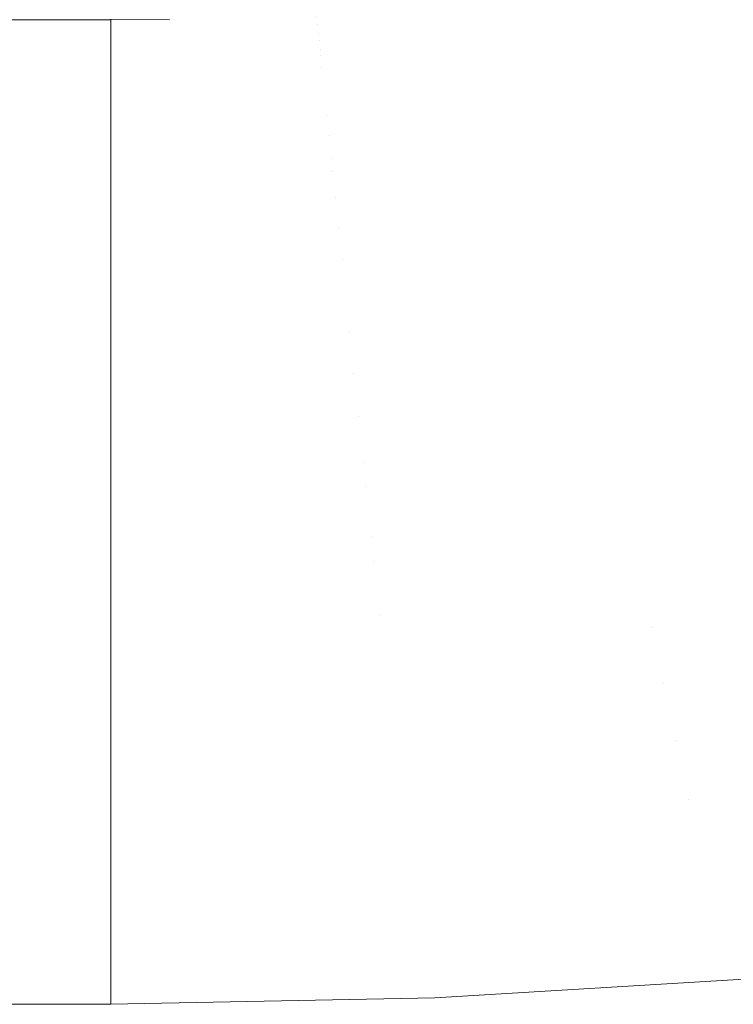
# Model space of a CAD drawing. Header units: centimetres. Extents: x -44.1 to 45.2, y 4.2 to 6.
# Tile 254 of 256: x 14.8734 to 14.9459, y 4.4001 to 4.5001. Entities that reach past the tile are written whole.
import ezdxf

# ---------------------------------------------------------------- set-up
doc = ezdxf.new("R2010")
doc.units = ezdxf.units.CM
doc.header["$LTSCALE"] = 2.54
doc.layers.add('Lucido design-1', color=7, linetype='Continuous')

# ---------------------------------------------------------------- blocks, each defined once
blk = doc.blocks.new('Gruppo-4-1')
at = {"color": 7, "linetype": 'Continuous', "lineweight": 9}
for points in [[(-43.924707, 5.900089, -2312.32217), (-43.924707, 4.300089, -2312.32217), (45.040209, 4.300089, -2312.32217), (45.040209, 5.900089, -2312.32217)], [(14.88261, 4.500089, -2313.02217), (-13.767108, 4.500089, -2313.02217), (-13.767108, 4.500089, -2312.82217), (14.88261, 4.500089, -2312.82217)]]:
    blk.add_3dface(points, dxfattribs=at)
for points, invisible_edges in [([(14.924698, 4.499906, -2313.040809), (14.92463, 4.50023, -2313.038998), (14.945335, 4.502172, -2313.038998), (14.945437, 4.501852, -2313.040809)], 15), ([(14.924402, 4.501318, -2313.030287), (14.924434, 4.501166, -2313.031982), (14.903583, 4.499997, -2313.031982), (14.903567, 4.50015, -2313.030287)], 15), ([(14.903602, 4.499813, -2313.033702), (14.903583, 4.499997, -2313.031982), (14.924434, 4.501166, -2313.031982), (14.924472, 4.500983, -2313.033702)], 15), ([(14.945437, 4.501852, -2313.040809), (14.945551, 4.501493, -2313.042641), (14.924775, 4.499544, -2313.042641), (14.924698, 4.499906, -2313.040809)], 15), ([(14.924859, 4.499141, -2313.044493), (14.924775, 4.499544, -2313.042641), (14.945551, 4.501493, -2313.042641), (14.945677, 4.501094, -2313.044493)], 15), ([(14.945677, 4.501094, -2313.044493), (14.945817, 4.500654, -2313.046366), (14.924953, 4.498697, -2313.046366), (14.924859, 4.499141, -2313.044493)], 15), ([(14.88261, 4.500137, -2312.819951), (14.88261, 4.500089, -2312.82217), (-13.767108, 4.500089, -2312.82217), (-13.767108, 4.500137, -2312.819951)], 8), ([(-13.767108, 4.499993, -2313.026532), (-13.767108, 4.500019, -2313.025343), (14.88261, 4.500089, -2313.02217), (14.88261, 4.500054, -2313.023744)], 10), ([(-13.767108, 4.500019, -2313.025343), (-13.767108, 4.500089, -2313.02217), (14.88261, 4.500089, -2313.02217)], 8), ([(14.88261, 4.500054, -2313.023744), (14.88261, 4.499993, -2313.026532), (-13.767108, 4.499993, -2313.026532)], 10), ([(14.903534, 4.500467, -2313.023745), (14.88261, 4.500054, -2313.023744), (14.88858, 4.50012, -2313.02217)], 11), ([(14.903534, 4.500467, -2313.023745), (14.903538, 4.500429, -2313.025344), (14.88261, 4.499993, -2313.026532), (14.88261, 4.500054, -2313.023744)], 11), ([(14.88261, 4.499993, -2313.026532), (14.903538, 4.500429, -2313.025344), (14.903545, 4.500364, -2313.026967)], 11), ([(14.903545, 4.500364, -2313.026967), (14.903554, 4.500271, -2313.028615), (14.88261, 4.499857, -2313.028613), (14.88261, 4.499993, -2313.026532)], 11), ([(14.88261, 4.499708, -2313.030886), (14.88261, 4.499857, -2313.028613), (14.903554, 4.500271, -2313.028615), (14.903567, 4.50015, -2313.030287)], 14), ([(14.903567, 4.50015, -2313.030287), (14.903583, 4.499997, -2313.031982), (14.88261, 4.499708, -2313.030886)], 11), ([(14.88261, 4.500054, -2313.023744), (14.88261, 4.500089, -2313.02217), (14.88858, 4.50012, -2313.02217)], 8), ([(14.924472, 4.500983, -2313.033702), (14.924518, 4.500767, -2313.035444), (14.903625, 4.499596, -2313.035444), (14.903602, 4.499813, -2313.033702)], 15), ([(14.903652, 4.499344, -2313.03721), (14.903625, 4.499596, -2313.035444), (14.924518, 4.500767, -2313.035444), (14.92457, 4.500516, -2313.03721)], 15), ([(14.92457, 4.500516, -2313.03721), (14.92463, 4.50023, -2313.038998), (14.903682, 4.499056, -2313.038998), (14.903652, 4.499344, -2313.03721)], 15), ([(14.903716, 4.49873, -2313.040809), (14.903682, 4.499056, -2313.038998), (14.92463, 4.50023, -2313.038998), (14.924698, 4.499906, -2313.040809)], 15), ([(14.925055, 4.498209, -2313.048259), (14.924953, 4.498697, -2313.046366), (14.945817, 4.500654, -2313.046366), (14.94597, 4.500171, -2313.048259)], 15), ([(14.94597, 4.500171, -2313.048259), (14.946137, 4.499643, -2313.05017), (14.925167, 4.497676, -2313.05017), (14.925055, 4.498209, -2313.048259)], 15), ([(-13.767108, 4.499708, -2313.030886), (-13.767108, 4.499993, -2313.026532), (14.88261, 4.499993, -2313.026532), (14.88261, 4.499857, -2313.028613)], 10), ([(14.88261, 4.499857, -2313.028613), (14.88261, 4.499708, -2313.030886), (-13.767108, 4.499708, -2313.030886)], 10), ([(-13.767108, 4.499708, -2313.030886), (14.88261, 4.499708, -2313.030886), (14.88261, 4.499233, -2313.035223), (-13.767108, 4.499233, -2313.035223)], 5), ([(-13.767108, 4.498569, -2313.039535), (-13.767108, 4.499233, -2313.035223), (14.88261, 4.499233, -2313.035223), (14.88261, 4.498928, -2313.037206)], 10), ([(14.88261, 4.499233, -2313.035223), (14.88261, 4.499708, -2313.030886), (14.903583, 4.499997, -2313.031982), (14.903602, 4.499813, -2313.033702)], 14), ([(14.903602, 4.499813, -2313.033702), (14.903625, 4.499596, -2313.035444), (14.88261, 4.499233, -2313.035223)], 11), ([(14.88261, 4.498928, -2313.037206), (14.88261, 4.499233, -2313.035223), (14.903625, 4.499596, -2313.035444)], 10), ([(14.903625, 4.499596, -2313.035444), (14.903652, 4.499344, -2313.03721), (14.88261, 4.498928, -2313.037206)], 11), ([(14.903652, 4.499344, -2313.03721), (14.903682, 4.499056, -2313.038998), (14.88261, 4.498569, -2313.039535), (14.88261, 4.498928, -2313.037206)], 11), ([(14.88261, 4.498569, -2313.039535), (14.903682, 4.499056, -2313.038998), (14.903716, 4.49873, -2313.040809)], 11), ([(14.924698, 4.499906, -2313.040809), (14.924775, 4.499544, -2313.042641), (14.903754, 4.498365, -2313.042641), (14.903716, 4.49873, -2313.040809)], 15), ([(14.903797, 4.49796, -2313.044493), (14.903754, 4.498365, -2313.042641), (14.924775, 4.499544, -2313.042641), (14.924859, 4.499141, -2313.044493)], 15), ([(14.924859, 4.499141, -2313.044493), (14.924953, 4.498697, -2313.046366), (14.903844, 4.497513, -2313.046366), (14.903797, 4.49796, -2313.044493)], 15), ([(14.925289, 4.497097, -2313.052099), (14.925167, 4.497676, -2313.05017), (14.946137, 4.499643, -2313.05017), (14.946319, 4.49907, -2313.052099)], 15), ([(14.946319, 4.49907, -2313.052099), (14.946515, 4.498449, -2313.054044), (14.925421, 4.49647, -2313.054044), (14.925289, 4.497097, -2313.052099)], 15), ([(14.88261, 4.498928, -2313.037206), (14.88261, 4.498569, -2313.039535), (-13.767108, 4.498569, -2313.039535)], 10), ([(-13.767108, 4.498569, -2313.039535), (14.88261, 4.498569, -2313.039535), (14.88261, 4.497718, -2313.043814), (-13.767108, 4.497718, -2313.043814)], 5), ([(14.903716, 4.49873, -2313.040809), (14.903754, 4.498365, -2313.042641), (14.88261, 4.497718, -2313.043814), (14.88261, 4.498569, -2313.039535)], 11), ([(14.88261, 4.497718, -2313.043814), (14.903754, 4.498365, -2313.042641), (14.903797, 4.49796, -2313.044493)], 11), ([(14.903895, 4.497023, -2313.048259), (14.903844, 4.497513, -2313.046366), (14.924953, 4.498697, -2313.046366), (14.925055, 4.498209, -2313.048259)], 15), ([(14.925055, 4.498209, -2313.048259), (14.925167, 4.497676, -2313.05017), (14.903951, 4.496487, -2313.05017), (14.903895, 4.497023, -2313.048259)], 15), ([(14.925563, 4.495793, -2313.056004), (14.925421, 4.49647, -2313.054044), (14.946515, 4.498449, -2313.054044), (14.946728, 4.497779, -2313.056004)], 15), ([(-13.767108, 4.497718, -2313.043814), (14.88261, 4.497718, -2313.043814), (14.88261, 4.496681, -2313.048052), (-13.767108, 4.496681, -2313.048052)], 5), ([(14.903797, 4.49796, -2313.044493), (14.903844, 4.497513, -2313.046366), (14.88261, 4.496681, -2313.048052), (14.88261, 4.497718, -2313.043814)], 11), ([(14.88261, 4.496681, -2313.048052), (14.903844, 4.497513, -2313.046366), (14.903895, 4.497023, -2313.048259)], 11), ([(14.88261, 4.496066, -2313.050163), (14.88261, 4.496681, -2313.048052), (14.903895, 4.497023, -2313.048259)], 10), ([(14.903895, 4.497023, -2313.048259), (14.903951, 4.496487, -2313.05017), (14.88261, 4.496066, -2313.050163)], 11), ([(14.904012, 4.495904, -2313.052099), (14.903951, 4.496487, -2313.05017), (14.925167, 4.497676, -2313.05017), (14.925289, 4.497097, -2313.052099)], 15), ([(14.925289, 4.497097, -2313.052099), (14.925421, 4.49647, -2313.054044), (14.904078, 4.495273, -2313.054044), (14.904012, 4.495904, -2313.052099)], 15), ([(14.946728, 4.497779, -2313.056004), (14.946956, 4.497058, -2313.057979), (14.925716, 4.495065, -2313.057979), (14.925563, 4.495793, -2313.056004)], 15), ([(14.92588, 4.494285, -2313.059966), (14.925716, 4.495065, -2313.057979), (14.946956, 4.497058, -2313.057979), (14.947201, 4.496285, -2313.059966)], 15), ([(-13.767108, 4.496066, -2313.050163), (-13.767108, 4.496681, -2313.048052), (14.88261, 4.496681, -2313.048052), (14.88261, 4.496066, -2313.050163)], 10), ([(14.88261, 4.496066, -2313.050163), (14.88261, 4.49546, -2313.052241), (-13.767108, 4.49546, -2313.052241), (-13.767108, 4.496066, -2313.050163)], 10), ([(14.88261, 4.49546, -2313.052241), (14.88261, 4.496066, -2313.050163), (14.903951, 4.496487, -2313.05017)], 10), ([(14.903951, 4.496487, -2313.05017), (14.904012, 4.495904, -2313.052099), (14.88261, 4.49546, -2313.052241)], 11), ([(14.90415, 4.494593, -2313.056004), (14.904078, 4.495273, -2313.054044), (14.925421, 4.49647, -2313.054044), (14.925563, 4.495793, -2313.056004)], 15), ([(14.947201, 4.496285, -2313.059966), (14.947463, 4.495458, -2313.061965), (14.926056, 4.49345, -2313.061965), (14.92588, 4.494285, -2313.059966)], 15), ([(-13.767108, 4.49546, -2313.052241), (14.88261, 4.49546, -2313.052241), (14.88261, 4.494058, -2313.056372), (-13.767108, 4.494058, -2313.056372)], 5), ([(14.904012, 4.495904, -2313.052099), (14.904078, 4.495273, -2313.054044), (14.88261, 4.49546, -2313.052241)], 11), ([(14.88261, 4.494058, -2313.056372), (14.88261, 4.49546, -2313.052241), (14.904078, 4.495273, -2313.054044)], 10), ([(14.904078, 4.495273, -2313.054044), (14.90415, 4.494593, -2313.056004), (14.88261, 4.494058, -2313.056372)], 11), ([(14.925563, 4.495793, -2313.056004), (14.925716, 4.495065, -2313.057979), (14.904226, 4.493861, -2313.057979), (14.90415, 4.494593, -2313.056004)], 15), ([(14.904309, 4.493075, -2313.059966), (14.904226, 4.493861, -2313.057979), (14.925716, 4.495065, -2313.057979), (14.92588, 4.494285, -2313.059966)], 15), ([(14.926243, 4.492559, -2313.063974), (14.926056, 4.49345, -2313.061965), (14.947463, 4.495458, -2313.061965), (14.947743, 4.494576, -2313.063974)], 15), ([(-13.767108, 4.494058, -2313.056372), (14.88261, 4.494058, -2313.056372), (14.88261, 4.492477, -2313.060438), (-13.767108, 4.492477, -2313.060438)], 5), ([(14.90415, 4.494593, -2313.056004), (14.904226, 4.493861, -2313.057979), (14.88261, 4.494058, -2313.056372)], 11), ([(14.88261, 4.492477, -2313.060438), (14.88261, 4.494058, -2313.056372), (14.904226, 4.493861, -2313.057979), (14.904309, 4.493075, -2313.059966)], 14), ([(14.92588, 4.494285, -2313.059966), (14.926056, 4.49345, -2313.061965), (14.904397, 4.492236, -2313.061965), (14.904309, 4.493075, -2313.059966)], 15), ([(14.947743, 4.494576, -2313.063974), (14.94804, 4.493638, -2313.06599), (14.926442, 4.491611, -2313.06599), (14.926243, 4.492559, -2313.063974)], 15), ([(14.904309, 4.493075, -2313.059966), (14.904397, 4.492236, -2313.061965), (14.88261, 4.492477, -2313.060438)], 11), ([(14.904491, 4.49134, -2313.063974), (14.904397, 4.492236, -2313.061965), (14.926056, 4.49345, -2313.061965), (14.926243, 4.492559, -2313.063974)], 15), ([(14.926654, 4.490605, -2313.068013), (14.926442, 4.491611, -2313.06599), (14.94804, 4.493638, -2313.06599), (14.948356, 4.492641, -2313.068013)], 15), ([(14.88261, 4.492477, -2313.060438), (14.88261, 4.490719, -2313.064432), (-13.767108, 4.490719, -2313.064432), (-13.767108, 4.490923, -2313.06397)], 10), ([(-13.767108, 4.490923, -2313.06397), (-13.767108, 4.491809, -2313.061956), (14.88261, 4.492477, -2313.060438)], 10), ([(-13.767108, 4.491809, -2313.061956), (-13.767108, 4.492477, -2313.060438), (14.88261, 4.492477, -2313.060438)], 10), ([(14.88261, 4.490719, -2313.064432), (14.88261, 4.492477, -2313.060438), (14.904397, 4.492236, -2313.061965), (14.904491, 4.49134, -2313.063974)], 14), ([(14.926243, 4.492559, -2313.063974), (14.926442, 4.491611, -2313.06599), (14.904591, 4.490386, -2313.06599), (14.904491, 4.49134, -2313.063974)], 15), ([(14.948356, 4.492641, -2313.068013), (14.948691, 4.491584, -2313.07004), (14.926878, 4.489538, -2313.07004), (14.926654, 4.490605, -2313.068013)], 15), ([(14.904491, 4.49134, -2313.063974), (14.904591, 4.490386, -2313.06599), (14.88261, 4.490719, -2313.064432)], 11), ([(14.904697, 4.489374, -2313.068013), (14.904591, 4.490386, -2313.06599), (14.926442, 4.491611, -2313.06599), (14.926654, 4.490605, -2313.068013)], 15), ([(14.927116, 4.488409, -2313.072069), (14.926878, 4.489538, -2313.07004), (14.948691, 4.491584, -2313.07004), (14.949045, 4.490467, -2313.072069)], 15), ([(-13.767108, 4.490719, -2313.064432), (14.88261, 4.490719, -2313.064432), (14.88261, 4.48879, -2313.068345), (-13.767108, 4.48879, -2313.068345)], 5), ([(14.88261, 4.48879, -2313.068345), (14.88261, 4.490719, -2313.064432), (14.904591, 4.490386, -2313.06599)], 10), ([(14.904591, 4.490386, -2313.06599), (14.904697, 4.489374, -2313.068013), (14.88261, 4.48879, -2313.068345)], 11), ([(14.926654, 4.490605, -2313.068013), (14.926878, 4.489538, -2313.07004), (14.904809, 4.488301, -2313.07004), (14.904697, 4.489374, -2313.068013)], 15), ([(14.949045, 4.490467, -2313.072069), (14.949419, 4.489287, -2313.074099), (14.927366, 4.487218, -2313.074099), (14.927116, 4.488409, -2313.072069)], 15), ([(14.904697, 4.489374, -2313.068013), (14.904809, 4.488301, -2313.07004), (14.88261, 4.48879, -2313.068345)], 11), ([(14.904928, 4.487166, -2313.072069), (14.904809, 4.488301, -2313.07004), (14.926878, 4.489538, -2313.07004), (14.927116, 4.488409, -2313.072069)], 15), ([(14.92763, 4.485963, -2313.076126), (14.927366, 4.487218, -2313.074099), (14.949419, 4.489287, -2313.074099), (14.949813, 4.488044, -2313.076126)], 15), ([(-13.767108, 4.48879, -2313.068345), (14.88261, 4.48879, -2313.068345), (14.88261, 4.486691, -2313.07217), (-13.767108, 4.486691, -2313.07217)], 5), ([(14.88261, 4.486691, -2313.07217), (14.88261, 4.48879, -2313.068345), (14.904809, 4.488301, -2313.07004)], 10), ([(14.904809, 4.488301, -2313.07004), (14.904928, 4.487166, -2313.072069), (14.88261, 4.486691, -2313.07217)], 11), ([(14.927116, 4.488409, -2313.072069), (14.927366, 4.487218, -2313.074099), (14.905054, 4.485967, -2313.074099), (14.904928, 4.487166, -2313.072069)], 15), ([(14.949813, 4.488044, -2313.076126), (14.950228, 4.486736, -2313.078149), (14.927908, 4.484642, -2313.078149), (14.92763, 4.485963, -2313.076126)], 15), ([(14.88261, 4.486691, -2313.07217), (14.904928, 4.487166, -2313.072069), (14.905054, 4.485967, -2313.074099)], 11), ([(14.905186, 4.484704, -2313.076126), (14.905054, 4.485967, -2313.074099), (14.927366, 4.487218, -2313.074099), (14.92763, 4.485963, -2313.076126)], 15), ([(-13.767108, 4.486691, -2313.07217), (14.88261, 4.486691, -2313.07217), (14.88261, 4.484428, -2313.0759), (-13.767108, 4.484428, -2313.0759)], 5), ([(14.905054, 4.485967, -2313.074099), (14.88261, 4.484428, -2313.0759), (14.88261, 4.486691, -2313.07217)], 9), ([(14.928199, 4.483255, -2313.080164), (14.927908, 4.484642, -2313.078149), (14.950228, 4.486736, -2313.078149), (14.950663, 4.485362, -2313.080164)], 15), ([(14.88261, 4.484428, -2313.0759), (14.905054, 4.485967, -2313.074099), (14.905186, 4.484704, -2313.076126)], 11), ([(14.92763, 4.485963, -2313.076126), (14.927908, 4.484642, -2313.078149), (14.905325, 4.483376, -2313.078149), (14.905186, 4.484704, -2313.076126)], 15), ([(14.950663, 4.485362, -2313.080164), (14.951119, 4.483922, -2313.08217), (14.928505, 4.481801, -2313.08217), (14.928199, 4.483255, -2313.080164)], 15), ([(-13.767108, 4.484428, -2313.0759), (14.88261, 4.484428, -2313.0759), (14.88261, 4.482004, -2313.079528), (-13.767108, 4.482004, -2313.079528)], 5), ([(14.88261, 4.482004, -2313.079528), (14.88261, 4.484428, -2313.0759), (14.905186, 4.484704, -2313.076126)], 10), ([(14.905186, 4.484704, -2313.076126), (14.905325, 4.483376, -2313.078149), (14.88261, 4.482004, -2313.079528)], 11), ([(14.905472, 4.481981, -2313.080164), (14.905325, 4.483376, -2313.078149), (14.927908, 4.484642, -2313.078149), (14.928199, 4.483255, -2313.080164)], 15), ([(14.88261, 4.482004, -2313.079528), (14.905325, 4.483376, -2313.078149), (14.905472, 4.481981, -2313.080164)], 11), ([(14.928199, 4.483255, -2313.080164), (14.928505, 4.481801, -2313.08217), (14.905625, 4.480518, -2313.08217), (14.905472, 4.481981, -2313.080164)], 15), ([(14.928825, 4.480278, -2313.084163), (14.928505, 4.481801, -2313.08217), (14.951119, 4.483922, -2313.08217), (14.951597, 4.482414, -2313.084163)], 15), ([(-13.767108, 4.482004, -2313.079528), (14.88261, 4.482004, -2313.079528), (14.88261, 4.479424, -2313.083046), (-13.767108, 4.479424, -2313.083046)], 5), ([(14.905472, 4.481981, -2313.080164), (14.905625, 4.480518, -2313.08217), (14.88261, 4.479424, -2313.083046), (14.88261, 4.482004, -2313.079528)], 11), ([(14.951597, 4.482414, -2313.084163), (14.952097, 4.480838, -2313.086141), (14.92916, 4.478687, -2313.086141), (14.928825, 4.480278, -2313.084163)], 15), ([(14.905785, 4.478986, -2313.084163), (14.905625, 4.480518, -2313.08217), (14.928505, 4.481801, -2313.08217), (14.928825, 4.480278, -2313.084163)], 15), ([(14.88261, 4.479424, -2313.083046), (14.905625, 4.480518, -2313.08217), (14.905785, 4.478986, -2313.084163)], 11), ([(14.928825, 4.480278, -2313.084163), (14.92916, 4.478687, -2313.086141), (14.905953, 4.477386, -2313.086141), (14.905785, 4.478986, -2313.084163)], 15), ([(14.929509, 4.477026, -2313.088101), (14.92916, 4.478687, -2313.086141), (14.952097, 4.480838, -2313.086141), (14.952618, 4.479193, -2313.088101)], 15), ([(-13.767108, 4.479424, -2313.083046), (14.88261, 4.479424, -2313.083046), (14.88261, 4.476693, -2313.086449), (-13.767108, 4.476693, -2313.086449)], 5), ([(14.905785, 4.478986, -2313.084163), (14.905953, 4.477386, -2313.086141), (14.88261, 4.476693, -2313.086449), (14.88261, 4.479424, -2313.083046)], 11), ([(14.952618, 4.479193, -2313.088101), (14.953161, 4.477479, -2313.090039), (14.929873, 4.475294, -2313.090039), (14.929509, 4.477026, -2313.088101)], 15), ([(14.906128, 4.475715, -2313.088101), (14.905953, 4.477386, -2313.086141), (14.92916, 4.478687, -2313.086141), (14.929509, 4.477026, -2313.088101)], 15), ([(14.88261, 4.476693, -2313.086449), (14.905953, 4.477386, -2313.086141), (14.906128, 4.475715, -2313.088101)], 11), ([(14.929509, 4.477026, -2313.088101), (14.929873, 4.475294, -2313.090039), (14.906311, 4.473973, -2313.090039), (14.906128, 4.475715, -2313.088101)], 15), ([(14.930252, 4.473493, -2313.091952), (14.929873, 4.475294, -2313.090039), (14.953161, 4.477479, -2313.090039), (14.953727, 4.475695, -2313.091952)], 15), ([(-13.767108, 4.476693, -2313.086449), (14.88261, 4.476693, -2313.086449), (14.88261, 4.473816, -2313.089729), (-13.767108, 4.473816, -2313.089729)], 5), ([(14.88261, 4.473816, -2313.089729), (14.88261, 4.476693, -2313.086449), (14.906128, 4.475715, -2313.088101)], 10), ([(14.906128, 4.475715, -2313.088101), (14.906311, 4.473973, -2313.090039), (14.88261, 4.473816, -2313.089729)], 11), ([(14.906501, 4.472161, -2313.091952), (14.906311, 4.473973, -2313.090039), (14.929873, 4.475294, -2313.090039), (14.930252, 4.473493, -2313.091952)], 15), ([(14.953727, 4.475695, -2313.091952), (14.954314, 4.473841, -2313.093838), (14.930646, 4.471621, -2313.093838), (14.930252, 4.473493, -2313.091952)], 15), ([(-13.767108, 4.473816, -2313.089729), (14.88261, 4.473816, -2313.089729), (14.88261, 4.470799, -2313.092881), (-13.767108, 4.470799, -2313.092881)], 5), ([(14.88261, 4.470799, -2313.092881), (14.88261, 4.473816, -2313.089729), (14.906311, 4.473973, -2313.090039), (14.906501, 4.472161, -2313.091952)], 14), ([(14.930252, 4.473493, -2313.091952), (14.930646, 4.471621, -2313.093838), (14.906698, 4.470278, -2313.093838), (14.906501, 4.472161, -2313.091952)], 15), ([(14.931054, 4.469678, -2313.095693), (14.930646, 4.471621, -2313.093838), (14.954314, 4.473841, -2313.093838), (14.954924, 4.471917, -2313.095693)], 15), ([(14.906501, 4.472161, -2313.091952), (14.906698, 4.470278, -2313.093838), (14.88261, 4.470799, -2313.092881)], 11), ([(14.906903, 4.468324, -2313.095693), (14.906698, 4.470278, -2313.093838), (14.930646, 4.471621, -2313.093838), (14.931054, 4.469678, -2313.095693)], 15), ([(14.954924, 4.471917, -2313.095693), (14.955556, 4.469924, -2313.097512), (14.931477, 4.467665, -2313.097512), (14.931054, 4.469678, -2313.095693)], 15), ([(-13.767108, 4.470799, -2313.092881), (14.88261, 4.470799, -2313.092881), (14.88261, 4.467648, -2313.095898), (-13.767108, 4.467648, -2313.095898)], 5), ([(14.88261, 4.467648, -2313.095898), (14.88261, 4.470799, -2313.092881), (14.906698, 4.470278, -2313.093838), (14.906903, 4.468324, -2313.095693)], 14), ([(14.931054, 4.469678, -2313.095693), (14.931477, 4.467665, -2313.097512), (14.907115, 4.466299, -2313.097512), (14.906903, 4.468324, -2313.095693)], 15), ([(14.931915, 4.465582, -2313.099294), (14.931477, 4.467665, -2313.097512), (14.955556, 4.469924, -2313.097512), (14.95621, 4.467861, -2313.099294)], 15), ([(14.88261, 4.464367, -2313.098774), (14.88261, 4.467648, -2313.095898), (14.906903, 4.468324, -2313.095693)], 10), ([(14.906903, 4.468324, -2313.095693), (14.907115, 4.466299, -2313.097512), (14.88261, 4.464367, -2313.098774)], 11), ([(-13.767108, 4.467648, -2313.095898), (14.88261, 4.467648, -2313.095898), (14.88261, 4.464367, -2313.098774), (-13.767108, 4.464367, -2313.098774)], 5), ([(14.907335, 4.464204, -2313.099294), (14.907115, 4.466299, -2313.097512), (14.931477, 4.467665, -2313.097512), (14.931915, 4.465582, -2313.099294)], 15), ([(14.95621, 4.467861, -2313.099294), (14.956885, 4.46573, -2313.101035), (14.932368, 4.46343, -2313.101035), (14.931915, 4.465582, -2313.099294)], 15), ([(14.88261, 4.464367, -2313.098774), (14.907115, 4.466299, -2313.097512), (14.907335, 4.464204, -2313.099294)], 11), ([(14.931915, 4.465582, -2313.099294), (14.932368, 4.46343, -2313.101035), (14.907562, 4.462039, -2313.101035), (14.907335, 4.464204, -2313.099294)], 15), ([(14.932835, 4.461208, -2313.10273), (14.932368, 4.46343, -2313.101035), (14.956885, 4.46573, -2313.101035), (14.957582, 4.46353, -2313.10273)], 15), ([(-13.767108, 4.464367, -2313.098774), (14.88261, 4.464367, -2313.098774), (14.88261, 4.460965, -2313.101505), (-13.767108, 4.460965, -2313.101505)], 5), ([(14.907335, 4.464204, -2313.099294), (14.907562, 4.462039, -2313.101035), (14.88261, 4.460965, -2313.101505), (14.88261, 4.464367, -2313.098774)], 11), ([(14.907796, 4.459805, -2313.10273), (14.907562, 4.462039, -2313.101035), (14.932368, 4.46343, -2313.101035), (14.932835, 4.461208, -2313.10273)], 15), ([(14.957582, 4.46353, -2313.10273), (14.958301, 4.461263, -2313.104376), (14.933316, 4.45892, -2313.104376), (14.932835, 4.461208, -2313.10273)], 15), ([(14.88261, 4.460965, -2313.101505), (14.907562, 4.462039, -2313.101035), (14.907796, 4.459805, -2313.10273)], 11), ([(14.932835, 4.461208, -2313.10273), (14.933316, 4.45892, -2313.104376), (14.908037, 4.457502, -2313.104376), (14.907796, 4.459805, -2313.10273)], 15), ([(14.95904, 4.458931, -2313.105971), (14.933811, 4.456565, -2313.105971), (14.933316, 4.45892, -2313.104376), (14.958301, 4.461263, -2313.104376)], 15), ([(-13.767108, 4.460965, -2313.101505), (14.88261, 4.460965, -2313.101505), (14.88261, 4.457446, -2313.104085), (-13.767108, 4.457446, -2313.104085)], 5), ([(14.88261, 4.457446, -2313.104085), (14.88261, 4.460965, -2313.101505), (14.907796, 4.459805, -2313.10273)], 10), ([(14.907796, 4.459805, -2313.10273), (14.908037, 4.457502, -2313.104376), (14.88261, 4.457446, -2313.104085)], 11), ([(14.908037, 4.457502, -2313.104376), (14.933316, 4.45892, -2313.104376), (14.933811, 4.456565, -2313.105971), (14.908286, 4.455133, -2313.105971)], 15), ([(14.959799, 4.456535, -2313.107509), (14.93432, 4.454144, -2313.107509), (14.933811, 4.456565, -2313.105971), (14.95904, 4.458931, -2313.105971)], 15), ([(-13.767108, 4.457446, -2313.104085), (14.88261, 4.457446, -2313.104085), (14.88261, 4.453819, -2313.106509), (-13.767108, 4.453819, -2313.106509)], 5), ([(14.908286, 4.455133, -2313.105971), (14.88261, 4.453819, -2313.106509), (14.88261, 4.457446, -2313.104085), (14.908037, 4.457502, -2313.104376)], 13), ([(14.908286, 4.455133, -2313.105971), (14.933811, 4.456565, -2313.105971), (14.93432, 4.454144, -2313.107509), (14.908541, 4.452699, -2313.107509)], 15), ([(14.960579, 4.454075, -2313.108989), (14.934842, 4.451661, -2313.108989), (14.93432, 4.454144, -2313.107509), (14.959799, 4.456535, -2313.107509)], 15), ([(14.908541, 4.452699, -2313.107509), (14.88261, 4.453819, -2313.106509), (14.908286, 4.455133, -2313.105971)], 11), ([(14.908541, 4.452699, -2313.107509), (14.93432, 4.454144, -2313.107509), (14.934842, 4.451661, -2313.108989), (14.908803, 4.450201, -2313.108989)], 15), ([(14.961377, 4.451555, -2313.110405), (14.935377, 4.449116, -2313.110405), (14.934842, 4.451661, -2313.108989), (14.960579, 4.454075, -2313.108989)], 15), ([(-13.767108, 4.453819, -2313.106509), (14.88261, 4.453819, -2313.106509), (14.88261, 4.450089, -2313.108773), (-13.767108, 4.450089, -2313.108773)], 5), ([(14.88261, 4.450089, -2313.108773), (14.88261, 4.453819, -2313.106509), (14.908541, 4.452699, -2313.107509)], 10), ([(14.908541, 4.452699, -2313.107509), (14.908803, 4.450201, -2313.108989), (14.88261, 4.450089, -2313.108773)], 11), ([(14.908803, 4.450201, -2313.108989), (14.934842, 4.451661, -2313.108989), (14.935377, 4.449116, -2313.110405), (14.909071, 4.447641, -2313.110405)], 15), ([(14.962195, 4.448976, -2313.111756), (14.935925, 4.446512, -2313.111756), (14.935377, 4.449116, -2313.110405), (14.961377, 4.451555, -2313.110405)], 15), ([(-13.767108, 4.450089, -2313.108773), (14.88261, 4.450089, -2313.108773), (14.88261, 4.446264, -2313.110871), (-13.767108, 4.446264, -2313.110871)], 5), ([(14.909071, 4.447641, -2313.110405), (14.88261, 4.446264, -2313.110871), (14.88261, 4.450089, -2313.108773), (14.908803, 4.450201, -2313.108989)], 13), ([(14.909071, 4.447641, -2313.110405), (14.935377, 4.449116, -2313.110405), (14.935925, 4.446512, -2313.111756), (14.909346, 4.445021, -2313.111756)], 15), ([(14.96303, 4.446341, -2313.113037), (14.936484, 4.44385, -2313.113037), (14.935925, 4.446512, -2313.111756), (14.962195, 4.448976, -2313.111756)], 15), ([(14.909346, 4.445021, -2313.111756), (14.88261, 4.446264, -2313.110871), (14.909071, 4.447641, -2313.110405)], 11), ([(-13.767108, 4.446264, -2313.110871), (14.88261, 4.446264, -2313.110871), (14.88261, 4.44235, -2313.112801), (-13.767108, 4.44235, -2313.112801)], 5), ([(14.88261, 4.44235, -2313.112801), (14.88261, 4.446264, -2313.110871), (14.909346, 4.445021, -2313.111756)], 10), ([(14.909346, 4.445021, -2313.111756), (14.935925, 4.446512, -2313.111756), (14.936484, 4.44385, -2313.113037), (14.909626, 4.442345, -2313.113037)], 15), ([(14.963882, 4.443652, -2313.114245), (14.937055, 4.441135, -2313.114245), (14.936484, 4.44385, -2313.113037), (14.96303, 4.446341, -2313.113037)], 15), ([(14.909346, 4.445021, -2313.111756), (14.909626, 4.442345, -2313.113037), (14.88261, 4.44235, -2313.112801)], 11), ([(14.909626, 4.442345, -2313.113037), (14.936484, 4.44385, -2313.113037), (14.937055, 4.441135, -2313.114245), (14.909912, 4.439613, -2313.114245)], 15), ([(14.964751, 4.440911, -2313.115378), (14.937637, 4.438368, -2313.115378), (14.937055, 4.441135, -2313.114245), (14.963882, 4.443652, -2313.114245)], 15), ([(-13.767108, 4.439098, -2313.114232), (-13.767108, 4.44235, -2313.112801), (14.88261, 4.44235, -2313.112801), (14.88261, 4.439098, -2313.114232)], 10), ([(14.909912, 4.439613, -2313.114245), (14.88261, 4.439098, -2313.114232), (14.88261, 4.44235, -2313.112801), (14.909626, 4.442345, -2313.113037)], 13), ([(14.909912, 4.439613, -2313.114245), (14.937055, 4.441135, -2313.114245), (14.937637, 4.438368, -2313.115378)], 11), ([(14.992564, 4.441681, -2313.116431), (14.938229, 4.435552, -2313.116431), (14.964751, 4.440911, -2313.115378)], 11), ([(14.992564, 4.441681, -2313.116431), (14.993753, 4.438886, -2313.117404), (14.93883, 4.432691, -2313.117404), (14.938229, 4.435552, -2313.116431)], 15), ([(14.938229, 4.435552, -2313.116431), (14.937637, 4.438368, -2313.115378), (14.964751, 4.440911, -2313.115378)], 11), ([(14.88261, 4.439098, -2313.114232), (14.88261, 4.438357, -2313.114558), (-13.767108, 4.438357, -2313.114558), (-13.767108, 4.439098, -2313.114232)], 10), ([(14.937637, 4.438368, -2313.115378), (14.88261, 4.436306, -2313.115355), (14.909912, 4.439613, -2313.114245)], 11), ([(14.909912, 4.439613, -2313.114245), (14.88261, 4.436306, -2313.115355), (14.88261, 4.438357, -2313.114558)], 9), ([(14.88261, 4.438357, -2313.114558), (14.88261, 4.439098, -2313.114232), (14.909912, 4.439613, -2313.114245)], 10), ([(-13.767108, 4.436306, -2313.115355), (-13.767108, 4.438357, -2313.114558), (14.88261, 4.438357, -2313.114558), (14.88261, 4.436306, -2313.115355)], 10), ([(14.88261, 4.434291, -2313.116139), (14.88261, 4.436306, -2313.115355), (14.937637, 4.438368, -2313.115378)], 10), ([(14.937637, 4.438368, -2313.115378), (14.938229, 4.435552, -2313.116431), (14.88261, 4.434291, -2313.116139)], 11), ([(14.939441, 4.429788, -2313.118292), (14.93883, 4.432691, -2313.117404), (14.993753, 4.438886, -2313.117404), (14.99496, 4.43605, -2313.118292)], 15), ([(14.88261, 4.436306, -2313.115355), (14.88261, 4.434291, -2313.116139), (-13.767108, 4.434291, -2313.116139), (-13.767108, 4.436306, -2313.115355)], 10), ([(14.99496, 4.43605, -2313.118292), (14.996182, 4.433177, -2313.119093), (14.940059, 4.426847, -2313.119093), (14.939441, 4.429788, -2313.118292)], 15), ([(14.938229, 4.435552, -2313.116431), (14.93883, 4.432691, -2313.117404), (14.88261, 4.430159, -2313.117542), (14.88261, 4.434291, -2313.116139)], 11), ([(-13.767108, 4.434291, -2313.116139), (14.88261, 4.434291, -2313.116139), (14.88261, 4.430159, -2313.117542), (-13.767108, 4.430159, -2313.117542)], 5), ([(14.940059, 4.426847, -2313.119093), (14.996182, 4.433177, -2313.119093), (14.997419, 4.430271, -2313.119806), (14.940685, 4.423871, -2313.119806)], 15), ([(14.88261, 4.425971, -2313.118763), (14.88261, 4.430159, -2313.117542), (14.93883, 4.432691, -2313.117404)], 10), ([(14.93883, 4.432691, -2313.117404), (14.939441, 4.429788, -2313.118292), (14.88261, 4.425971, -2313.118763)], 11), ([(-13.767108, 4.430159, -2313.117542), (14.88261, 4.430159, -2313.117542), (14.88261, 4.425971, -2313.118763), (-13.767108, 4.425971, -2313.118763)], 5), ([(14.941317, 4.420865, -2313.120427), (14.940685, 4.423871, -2313.119806), (14.997419, 4.430271, -2313.119806)], 11), ([(14.997419, 4.430271, -2313.119806), (14.998676, 4.427448, -2313.120375), (14.941317, 4.420865, -2313.120427)], 11), ([(14.939441, 4.429788, -2313.118292), (14.940059, 4.426847, -2313.119093), (14.88261, 4.425971, -2313.118763)], 11), ([(14.941317, 4.420865, -2313.120427), (14.998676, 4.427448, -2313.120375), (14.999908, 4.424543, -2313.120911)], 11), ([(14.88261, 4.421733, -2313.1198), (14.88261, 4.425971, -2313.118763), (14.940059, 4.426847, -2313.119093)], 10), ([(14.940059, 4.426847, -2313.119093), (14.940685, 4.423871, -2313.119806), (14.88261, 4.421733, -2313.1198)], 11), ([(-13.767108, 4.425971, -2313.118763), (14.88261, 4.425971, -2313.118763), (14.88261, 4.421733, -2313.1198), (-13.767108, 4.421733, -2313.1198)], 5), ([(14.999908, 4.424543, -2313.120911), (14.88261, 4.415615, -2313.120934), (14.941317, 4.420865, -2313.120427)], 11), ([(14.999908, 4.424543, -2313.120911), (15.001199, 4.421388, -2313.121392), (14.88261, 4.413141, -2313.121314), (14.88261, 4.415615, -2313.120934)], 11), ([(14.941317, 4.420865, -2313.120427), (14.88261, 4.418672, -2313.120408), (14.88261, 4.421733, -2313.1198), (14.940685, 4.423871, -2313.119806)], 13), ([(-13.767108, 4.418672, -2313.120408), (-13.767108, 4.421733, -2313.1198), (14.88261, 4.421733, -2313.1198), (14.88261, 4.418672, -2313.120408)], 10), ([(14.88261, 4.408804, -2313.121789), (14.88261, 4.413141, -2313.121314), (15.001199, 4.421388, -2313.121392), (15.002476, 4.418386, -2313.121731)], 14), ([(14.88261, 4.415615, -2313.120934), (14.88261, 4.417453, -2313.120651), (14.941317, 4.420865, -2313.120427)], 10), ([(14.88261, 4.417453, -2313.120651), (14.88261, 4.418672, -2313.120408), (14.941317, 4.420865, -2313.120427)], 10), ([(14.88261, 4.418672, -2313.120408), (14.88261, 4.417453, -2313.120651), (-13.767108, 4.417453, -2313.120651), (-13.767108, 4.418672, -2313.120408)], 10), ([(14.88261, 4.404451, -2313.122075), (14.88261, 4.408804, -2313.121789), (15.002476, 4.418386, -2313.121731)], 10), ([(15.002476, 4.418386, -2313.121731), (15.003759, 4.415371, -2313.121975), (14.88261, 4.404451, -2313.122075)], 11), ([(-13.767108, 4.415615, -2313.120934), (-13.767108, 4.417453, -2313.120651), (14.88261, 4.417453, -2313.120651), (14.88261, 4.415615, -2313.120934)], 10), ([(14.88261, 4.415615, -2313.120934), (14.88261, 4.413141, -2313.121314), (-13.767108, 4.413141, -2313.121314), (-13.767108, 4.415615, -2313.120934)], 10), ([(14.88261, 4.403212, -2313.122102), (14.88261, 4.404451, -2313.122075), (15.003759, 4.415371, -2313.121975)], 10), ([(15.003759, 4.415371, -2313.121975), (15.005045, 4.412348, -2313.122121), (14.88261, 4.403212, -2313.122102)], 11), ([(-13.767108, 4.413141, -2313.121314), (14.88261, 4.413141, -2313.121314), (14.88261, 4.408804, -2313.121789), (-13.767108, 4.408804, -2313.121789)], 5), ([(14.951152, 4.402891, -2313.12217), (14.915563, 4.400734, -2313.12217), (14.88261, 4.403212, -2313.122102), (15.005045, 4.412348, -2313.122121)], 14), ([(-13.767108, 4.408804, -2313.121789), (14.88261, 4.408804, -2313.121789), (14.88261, 4.404451, -2313.122075), (-13.767108, 4.404451, -2313.122075)], 5), ([(-13.767108, 4.403212, -2313.122102), (-13.767108, 4.404451, -2313.122075), (14.88261, 4.404451, -2313.122075), (14.88261, 4.403212, -2313.122102)], 10), ([(14.88261, 4.403212, -2313.122102), (14.88261, 4.400089, -2313.12217), (-13.767108, 4.400089, -2313.12217), (-13.767108, 4.403212, -2313.122102)], 8), ([(14.915563, 4.400734, -2313.12217), (14.88261, 4.400089, -2313.12217), (14.88261, 4.403212, -2313.122102)], 8), ([(14.915563, 4.400734, -2313.12217), (14.951152, 4.402891, -2313.12217), (45.040209, 4.300089, -2313.12217)], 10), ([(14.88261, 4.400089, -2313.12217), (14.915563, 4.400734, -2313.12217), (45.040209, 4.300089, -2313.12217)], 10)]:
    blk.add_3dface(points, dxfattribs=dict(at, invisible_edges=invisible_edges))
blk = doc.blocks.new('Gruppo-5-1')
at = {"color": 7}
blk.add_blockref('Gruppo-4-1', (0, 0), dxfattribs=at)

msp = doc.modelspace()

# ---------------------------------------------------------------- block references
at = {"layer": 'Lucido design-1', "color": 7}
msp.add_blockref('Gruppo-5-1', (0, 0), dxfattribs=at)

doc.saveas('drawing.dxf')
